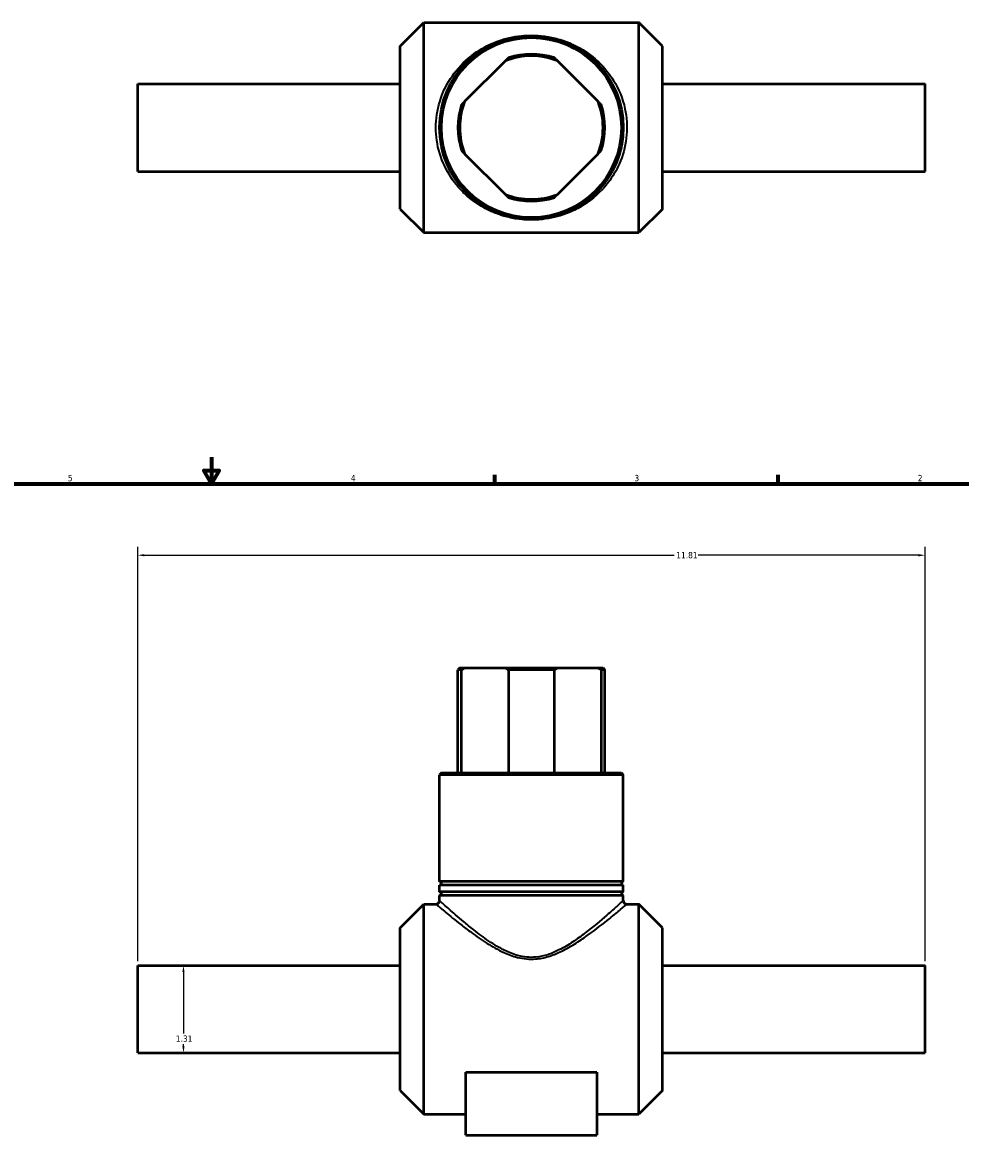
# Model space of a CAD drawing. Header units: inches. Extents: x 0.1 to 53.1, y 0.6 to 34.9.
# Tile 3 of 5: x 14.2 to 28.2, y 11 to 27.9. Entities that reach past the tile are written whole.
import ezdxf

# ---------------------------------------------------------------- set-up
doc = ezdxf.new("R2010")
doc.units = ezdxf.units.IN
doc.header["$MEASUREMENT"] = 0
for name, color, linetype, lineweight in [('Border (ANSI)', 7, 'Continuous', 70), ('Dimension (ANSI)', 7, 'Continuous', 25), ('Visible (ANSI)', 7, 'Continuous', 50), ('Visible Narrow (ANSI)', 7, 'Continuous', 35)]:
    doc.layers.add(name, color=color, linetype=linetype, lineweight=lineweight)
doc.styles.add('Note Text (ANSI)', font='tahoma.ttf')
doc.dimstyles.new('Default (ANSI)', dxfattribs={"dimtxt": 0.094488, "dimasz": 0.098425, "dimexe": 0.125, "dimexo": 0.0625, "dimgap": 0.031496, "dimtad": 0, "dimtih": 1, "dimtoh": 1, "dimrnd": 1e-08, "dimzin": 4, "dimdsep": 46, "dimtxsty": 'Note Text (ANSI)', "dimcen": 0.09, "dimdle": 0.393701, "dimclrd": 256, "dimclre": 256, "dimclrt": 5, "dimadec": 0, "dimazin": 1, "dimtfac": 1, "dimtofl": 0, "dimtmove": 0, "dimatfit": 3, "dimfxl": 1, "dimtolj": 1, "dimtzin": 4, "dimlwd": -1, "dimlwe": -1, "dimarcsym": 0})

# ---------------------------------------------------------------- blocks, each defined once
blk = doc.blocks.new('Borders Default Border')
at = {"layer": 'Border (ANSI)'}
for p, q in [((21.25, 21), (21.25, 21.134)), ((25.5, 21), (25.5, 21.134))]:
    blk.add_line(p, q, dxfattribs=at)
at = {"layer": 'Border (ANSI)', "flags": 128}
for points in [[(17, 21.4), (17, 21), (16.885, 21.2), (17.115, 21.2), (17, 21)], [(0.5, 1), (0.5, 21), (33.5, 21), (33.5, 1), (0.5, 1)]]:
    blk.add_lwpolyline(points, dxfattribs=at)
at = {"layer": 'Border (ANSI)', "color": 5, "true_color": 0x0000ff, "char_height": 0.0945, "attachment_point": 7, "style": 'Note Text (ANSI)'}
for s, insert in [('5', (14.847, 21.038)), ('4', (19.092, 21.04)), ('3', (23.346, 21.038)), ('2', (27.596, 21.04))]:
    blk.add_mtext(s, dxfattribs=dict(at, insert=insert))
blk = doc.blocks.new('*D6')
at = {"layer": 'Defpoints', "color": 0, "transparency": 16777216}
for p in [(27.706, 19.93), (15.895, 13.778), (27.706, 13.778)]:
    blk.add_point(p, dxfattribs=at)
at = {"layer": 'Dimension (ANSI)', "transparency": 16777216}
for p, q in [((15.895, 13.84), (15.895, 20.055)), ((27.706, 13.84), (27.706, 20.055)), ((15.993, 19.93), (23.942, 19.93)), ((27.607, 19.93), (24.304, 19.93))]:
    blk.add_line(p, q, dxfattribs=at)
for points in [[(15.993, 19.946), (15.993, 19.913), (15.895, 19.93)], [(27.607, 19.946), (27.607, 19.913), (27.706, 19.93)]]:
    blk.add_solid(points, dxfattribs=at)
at = {"layer": 'Dimension (ANSI)', "color": 5, "transparency": 16777216, "insert": (23.974, 19.979), "char_height": 0.0945, "attachment_point": 1, "style": 'Note Text (ANSI)'}
blk.add_mtext('\\A1;11.81', dxfattribs=at)
blk = doc.blocks.new('*D8')
at = {"layer": 'Defpoints', "color": 0, "transparency": 16777216}
for p in [(16.581, 13.778), (16.581, 12.467), (16.581, 12.467)]:
    blk.add_point(p, dxfattribs=at)
at = {"layer": 'Dimension (ANSI)', "transparency": 16777216}
for p, q in [((16.581, 13.679), (16.581, 12.758)), ((16.581, 12.565), (16.581, 12.597))]:
    blk.add_line(p, q, dxfattribs=at)
for points in [[(16.564, 13.679), (16.597, 13.679), (16.581, 13.778)], [(16.564, 12.565), (16.597, 12.565), (16.581, 12.467)]]:
    blk.add_solid(points, dxfattribs=at)
at = {"layer": 'Dimension (ANSI)', "color": 5, "transparency": 16777216, "insert": (16.467, 12.727), "char_height": 0.0945, "attachment_point": 1, "style": 'Note Text (ANSI)'}
blk.add_mtext('\\A1;1.31', dxfattribs=at)

msp = doc.modelspace()

# ---------------------------------------------------------------- linework, layer by layer
at = {"layer": 'Visible (ANSI)'}
for p, q in [((19.832, 27.563), (20.186, 27.918)), ((20.186, 24.768), (20.186, 27.918)), ((20.186, 27.918), (23.414, 27.918)), ((23.414, 24.768), (23.414, 27.918)), ((23.769, 27.563), (23.414, 27.918)), ((19.832, 25.122), (19.832, 27.563)), ((23.769, 25.122), (23.769, 27.563)), ((21.41, 27.344), (20.799, 26.733)), ((22.801, 26.733), (22.191, 27.344)), ((15.895, 25.687), (15.895, 26.998)), ((15.895, 26.998), (19.832, 26.998)), ((23.769, 26.998), (27.706, 26.998)), ((27.706, 25.687), (27.706, 26.998)), ((20.799, 25.952), (21.41, 25.341)), ((22.191, 25.341), (22.801, 25.952)), ((15.895, 25.687), (19.832, 25.687)), ((23.769, 25.687), (27.706, 25.687)), ((19.832, 25.122), (20.186, 24.768)), ((23.769, 25.122), (23.414, 24.768)), ((20.186, 24.768), (23.414, 24.768)), ((20.725, 18.24), (20.698, 18.213)), ((20.753, 18.213), (20.698, 18.213)), ((20.698, 16.665), (20.698, 18.213)), ((20.725, 18.24), (20.799, 18.24)), ((20.753, 16.665), (20.753, 18.213)), ((20.799, 18.24), (21.41, 18.24)), ((21.41, 18.24), (22.191, 18.24)), ((21.455, 18.213), (21.455, 16.665)), ((22.145, 18.213), (21.455, 18.213)), ((22.145, 16.665), (22.145, 18.213)), ((22.191, 18.24), (22.801, 18.24)), ((22.801, 18.24), (22.875, 18.24)), ((22.847, 18.213), (22.847, 16.665)), ((22.903, 18.213), (22.847, 18.213)), ((22.875, 18.24), (22.903, 18.213)), ((22.903, 16.665), (22.903, 18.213)), ((20.45, 16.665), (20.422, 16.638)), ((23.178, 16.638), (20.422, 16.638)), ((20.422, 15.039), (20.422, 16.638)), ((20.45, 16.665), (23.151, 16.665)), ((23.151, 16.665), (23.178, 16.638)), ((23.178, 15.039), (23.178, 16.638)), ((23.178, 15.039), (20.422, 15.039)), ((23.178, 14.984), (20.422, 14.984)), ((20.422, 14.882), (20.422, 14.984)), ((23.178, 14.882), (23.178, 14.984)), ((23.178, 14.882), (20.422, 14.882)), ((23.178, 14.827), (20.422, 14.827)), ((20.422, 14.752), (20.422, 14.827)), ((23.178, 14.752), (23.178, 14.827)), ((19.832, 14.343), (20.186, 14.697)), ((20.186, 11.547), (20.186, 14.697)), ((20.186, 14.697), (20.367, 14.697)), ((23.233, 14.697), (23.414, 14.697)), ((23.414, 11.547), (23.414, 14.697)), ((23.769, 14.343), (23.414, 14.697)), ((19.832, 11.902), (19.832, 14.343)), ((23.769, 11.902), (23.769, 14.343)), ((15.895, 12.467), (15.895, 13.778)), ((15.895, 13.778), (19.832, 13.778)), ((23.769, 13.778), (27.706, 13.778)), ((27.706, 12.467), (27.706, 13.778)), ((15.895, 12.467), (19.832, 12.467)), ((23.769, 12.467), (27.706, 12.467)), ((20.816, 12.177), (22.784, 12.177)), ((20.816, 11.232), (20.816, 12.177)), ((22.784, 12.177), (22.784, 11.232)), ((19.832, 11.902), (20.186, 11.547)), ((23.769, 11.902), (23.414, 11.547)), ((20.186, 11.547), (20.816, 11.547)), ((22.784, 11.547), (23.414, 11.547)), ((20.816, 11.232), (22.784, 11.232))]:
    msp.add_line(p, q, dxfattribs=at)
for radius in [1.378, 1.35]:
    msp.add_circle((21.8, 26.343), radius, dxfattribs=at)
for centre, radius, start, end in [((21.8, 26.343), 1.075, 68.6874, 111.3126), ((21.8, 26.343), 1.102, 71.7655, 108.2345), ((21.8, 26.343), 1.102, 161.7655, 198.2345), ((21.8, 26.343), 1.075, 158.6874, 201.3126), ((21.8, 26.343), 1.075, 338.6874, 21.3126), ((21.8, 26.343), 1.102, 341.7655, 18.2345), ((21.8, 26.343), 1.075, 248.6874, 291.3126), ((21.8, 26.343), 1.102, 251.7655, 288.2345), ((20.422, 15.012), 0.0276, 270, 90), ((23.178, 15.012), 0.0276, 90, 270), ((20.422, 14.854), 0.0276, 270, 90), ((23.178, 14.854), 0.0276, 90, 270), ((20.367, 14.752), 0.0551, 270, 0), ((23.233, 14.752), 0.0551, 180, 270)]:
    msp.add_arc(centre, radius, start, end, dxfattribs=at)
for points in [[(21.455, 27.39), (21.432, 27.367), (21.41, 27.344)], [(22.191, 27.344), (22.168, 27.367), (22.145, 27.39)], [(20.799, 26.733), (20.776, 26.711), (20.753, 26.688)], [(22.847, 26.688), (22.824, 26.711), (22.801, 26.733)], [(20.753, 25.998), (20.776, 25.975), (20.799, 25.952)], [(22.801, 25.952), (22.824, 25.975), (22.847, 25.998)], [(21.41, 25.341), (21.432, 25.319), (21.455, 25.296)], [(22.145, 25.296), (22.168, 25.319), (22.191, 25.341)], [(20.753, 18.213), (20.776, 18.227), (20.799, 18.24)], [(21.41, 18.24), (21.432, 18.227), (21.455, 18.213)], [(22.145, 18.213), (22.168, 18.227), (22.191, 18.24)], [(22.801, 18.24), (22.824, 18.227), (22.847, 18.213)]]:
    msp.add_rational_spline(points, [1, 1.00044103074, 1], degree=2, dxfattribs=at)
at = {"layer": 'Visible Narrow (ANSI)'}
msp.add_line((21.8, 27.727), (21.8, 27.721), dxfattribs=at)
for points, knots in [([(21.8, 27.727), (21.75, 27.727), (21.699, 27.725), (21.524, 27.707), (21.406, 27.679), (21.182, 27.598), (21.076, 27.543), (20.864, 27.4), (20.761, 27.306), (20.593, 27.099), (20.525, 26.989), (20.424, 26.75), (20.39, 26.622), (20.361, 26.361), (20.366, 26.228), (20.413, 25.969), (20.457, 25.843), (20.577, 25.61), (20.653, 25.503), (20.791, 25.358), (20.844, 25.309), (20.974, 25.207), (21.053, 25.157), (21.215, 25.076), (21.298, 25.043), (21.451, 24.998), (21.519, 24.983), (21.679, 24.96), (21.773, 24.955), (21.93, 24.962), (21.993, 24.969), (22.116, 24.991), (22.174, 25.005), (22.306, 25.045), (22.378, 25.073), (22.513, 25.139), (22.578, 25.177), (22.766, 25.309), (22.88, 25.418), (23.039, 25.639), (23.095, 25.738), (23.186, 25.967), (23.218, 26.099), (23.24, 26.364), (23.231, 26.498), (23.17, 26.78), (23.11, 26.924), (22.968, 27.154), (22.893, 27.245), (22.738, 27.395), (22.659, 27.455), (22.526, 27.538), (22.476, 27.565), (22.355, 27.622), (22.281, 27.649), (22.138, 27.69), (22.068, 27.705), (21.933, 27.723), (21.866, 27.727), (21.8, 27.727)], [-34.851225, -34.851225, -34.851225, -34.851225, -34.490195, -34.490195, -33.568989, -33.568989, -32.573907, -32.573907, -31.416021, -31.416021, -30.391096, -30.391096, -29.409109, -29.409109, -28.441005, -28.441005, -27.437279, -27.437279, -26.383091, -26.383091, -25.779512, -25.779512, -24.994265, -24.994265, -24.273981, -24.273981, -23.740949, -23.740949, -23.0793, -23.0793, -22.615155, -22.615155, -22.15101, -22.15101, -21.526147, -21.526147, -20.901283, -20.901283, -19.593699, -19.593699, -18.697222, -18.697222, -17.69586, -17.69586, -16.721422, -16.721422, -15.53349, -15.53349, -14.570039, -14.570039, -13.734731, -13.734731, -13.259561, -13.259561, -12.626185, -12.626185, -12.090133, -12.090133, -11.617075, -11.617075, -11.617075, -11.617075]), ([(20.367, 14.697), (20.367, 14.697), (20.375, 14.691), (20.413, 14.658), (20.457, 14.621), (20.577, 14.522), (20.653, 14.459), (20.791, 14.352), (20.844, 14.312), (20.974, 14.216), (21.053, 14.161), (21.215, 14.06), (21.298, 14.013), (21.451, 13.943), (21.519, 13.917), (21.679, 13.877), (21.773, 13.868), (21.93, 13.88), (21.993, 13.893), (22.116, 13.93), (22.174, 13.954), (22.306, 14.015), (22.378, 14.056), (22.513, 14.14), (22.578, 14.183), (22.766, 14.317), (22.88, 14.406), (23.039, 14.535), (23.095, 14.581), (23.186, 14.657), (23.218, 14.684), (23.232, 14.696), (23.233, 14.697), (23.233, 14.697)], [-29.04247, -29.04247, -29.04247, -29.04247, -28.441005, -28.441005, -27.437279, -27.437279, -26.383091, -26.383091, -25.779512, -25.779512, -24.994265, -24.994265, -24.273981, -24.273981, -23.740949, -23.740949, -23.0793, -23.0793, -22.615155, -22.615155, -22.15101, -22.15101, -21.526147, -21.526147, -20.901283, -20.901283, -19.593699, -19.593699, -18.697222, -18.697222, -17.69586, -17.69586, -17.425497, -17.425497, -17.425497, -17.425497]), ([(23.178, 14.752), (23.178, 14.752), (23.177, 14.751), (23.163, 14.738), (23.133, 14.71), (23.045, 14.632), (22.992, 14.584), (22.838, 14.451), (22.729, 14.358), (22.548, 14.22), (22.486, 14.175), (22.356, 14.088), (22.287, 14.047), (22.16, 13.983), (22.104, 13.958), (21.986, 13.92), (21.925, 13.907), (21.774, 13.894), (21.684, 13.903), (21.53, 13.945), (21.464, 13.972), (21.317, 14.044), (21.238, 14.092), (21.082, 14.198), (21.006, 14.255), (20.881, 14.353), (20.829, 14.396), (20.697, 14.506), (20.624, 14.571), (20.509, 14.673), (20.467, 14.711), (20.429, 14.745), (20.422, 14.752), (20.422, 14.752)], [17.425497, 17.425497, 17.425497, 17.425497, 17.69586, 17.69586, 18.697222, 18.697222, 19.593699, 19.593699, 20.901283, 20.901283, 21.526147, 21.526147, 22.15101, 22.15101, 22.615155, 22.615155, 23.0793, 23.0793, 23.740949, 23.740949, 24.273981, 24.273981, 24.994265, 24.994265, 25.779512, 25.779512, 26.383091, 26.383091, 27.437279, 27.437279, 28.441005, 28.441005, 29.04247, 29.04247, 29.04247, 29.04247])]:
    msp.add_open_spline(points, degree=3, knots=knots, dxfattribs=at)

# ---------------------------------------------------------------- block references
msp.add_blockref('Borders Default Border', (0, 0))

# ---------------------------------------------------------------- dimensions: what is measured, and where the dimension line sits
at = {"layer": 'Dimension (ANSI)'}
for base, p1, p2, angle, override, picture, middle in [((27.706, 19.93), (15.895, 13.778), (27.706, 13.778), 180, {"dimgap": 0.031496, "dimtih": 0, "dimtoh": 0, "dimdec": 2, "dimtol": 0, "dimlim": 0, "dimtp": 0, "dimtm": 0, "dimtdec": 2, "dimatfit": 1}, '*D6', (24.123, 19.93)), ((16.581, 12.467), (16.581, 13.778), (16.581, 12.467), 270, {"dimgap": 0.031496, "dimdec": 2, "dimse1": 1, "dimse2": 1, "dimtol": 0, "dimlim": 0, "dimtp": 0, "dimtm": 0, "dimtdec": 2, "dimatfit": 1}, '*D8', (16.581, 12.677))]:
    dim = msp.add_linear_dim(base=base, p1=p1, p2=p2, angle=angle, dimstyle='Default (ANSI)', override=override, dxfattribs=at)
    dim.commit()
    dim.dimension.update_dxf_attribs({"geometry": picture, "text_midpoint": middle, "dimtype": 160})

doc.saveas('drawing.dxf')
